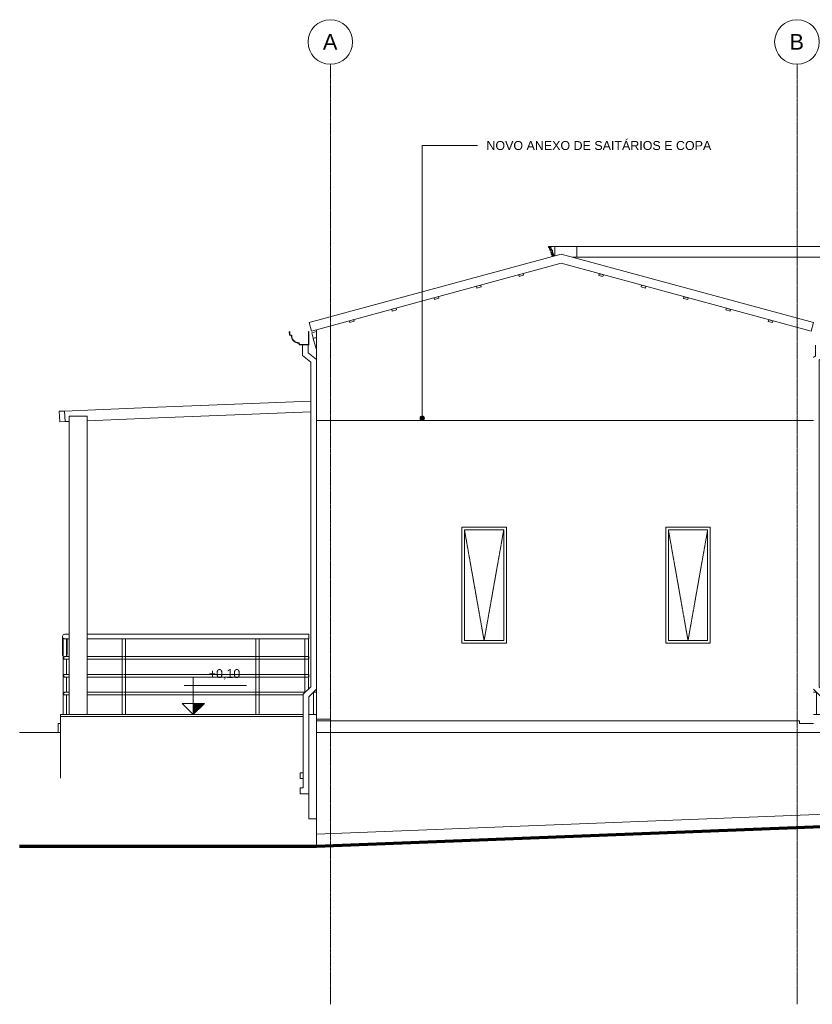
# Model space of a CAD drawing. Header units: millimetres. Extents: x -5998 to 62014, y -2232 to 8822.
# Tile 15 of 21: x 36518 to 45411, y -2219 to 8822. Entities that reach past the tile are written whole.
import ezdxf

# ---------------------------------------------------------------- set-up
doc = ezdxf.new("R2010")
doc.units = ezdxf.units.MM
doc.linetypes.add('_Tracejado pequeno', pattern=[2.25, 1.5, -0.75])
doc.linetypes.add('_Traço - ponto', pattern=[16, 12, -2, 0, -2])
for name, color, linetype, lineweight in [('A-FLOR', 192, 'Continuous', 18), ('A-FLOR-HRAL', 11, 'Continuous', 18), ('A-GENM', 13, 'Continuous', 18), ('A-GLAZ', 151, 'Continuous', 18), ('A-GLAZ-CWMG', 51, 'Continuous', 18), ('A-GLAZ-HDLN', 1, '_Tracejado pequeno', 18), ('A-ROOF', 132, 'Continuous', 18), ('A-ROOF-OTLN', 132, 'Continuous', 18), ('A-WALL', 113, 'Continuous', 18), ('G-ANNO-DIMS', 111, 'Continuous', 9), ('G-ANNO-TEXT', 231, 'Continuous', 9), ('S-COLS', 52, 'Continuous', 18), ('S-GRID', 1, 'Continuous', 9), ('S-GRID-IDEN', 1, 'Continuous', 9)]:
    doc.layers.add(name, color=color, linetype=linetype, lineweight=lineweight)
doc.styles.add('Arial_2', font='arial.ttf', dxfattribs={"height": 175})
doc.styles.add('Arial_3', font='arial.ttf', dxfattribs={"height": 100})

# ---------------------------------------------------------------- blocks, each defined once
blk = doc.blocks.new('Generic Models 19 - Generic Models 19-3087287-ELEVAÇÃO 4 - FACHADA DE IMPLANTAÇÃO')
at = {"layer": 'A-GENM'}
for p, q in [((3120, 6279), (3135, 6279)), ((3120, 6269), (3120, 6279)), ((3135, 6269), (3120, 6269)), ((3145, 6249), (3130, 6249)), ((3135, 6279), (3140, 6279)), ((3135, 6269), (3135, 6279)), ((3140, 6269), (3135, 6269)), ((3135, 6239), (3135, 6249)), ((3150, 6239), (3135, 6239)), ((3140, 6279), (3140, 6269)), ((3140, 6279), (3190, 6279)), ((3142, 6269), (3140, 6269)), ((3150, 6249), (3145, 6249)), ((3145, 6210), (3145, 6239)), ((3160, 6210), (3145, 6210)), ((3155, 6249), (3150, 6249)), ((3150, 6239), (3150, 6249)), ((3155, 6239), (3150, 6239)), ((3150, 6197), (3150, 6210)), ((3165, 6197), (3150, 6197)), ((3155, 6249), (3155, 6239)), ((3165, 6239), (3155, 6239)), ((3155, 6187), (3155, 6197)), ((3170, 6187), (3155, 6187)), ((3160, 6210), (3160, 6239)), ((3165, 6210), (3160, 6210)), ((3160, 6166), (3160, 6187)), ((3165, 6239), (3165, 6210)), ((3170, 6210), (3165, 6210)), ((3165, 6197), (3165, 6210)), ((3170, 6197), (3165, 6197)), ((3170, 6210), (3170, 6197)), ((3175, 6197), (3170, 6197)), ((3170, 6187), (3170, 6197)), ((3170, 6169), (3170, 6187)), ((3175, 6187), (3170, 6187)), ((3175, 6197), (3175, 6187)), ((3180, 6187), (3175, 6187)), ((3175, 6170), (3175, 6187)), ((3180, 6187), (3180, 6172)), ((3190, 6174), (3190, 6279)), ((18380, 6279), (18430, 6279)), ((18395, 6187), (18390, 6187)), ((18390, 6187), (18390, 6161)), ((18400, 6197), (18395, 6197)), ((18395, 6197), (18395, 6187)), ((18405, 6210), (18400, 6210)), ((18400, 6210), (18400, 6197)), ((18415, 6239), (18405, 6239)), ((18405, 6239), (18405, 6210)), ((18420, 6249), (18415, 6249)), ((18415, 6249), (18415, 6239)), ((18430, 6269), (18428, 6269)), ((18430, 6279), (18430, 6269)), ((18380, 6169), (18380, 6182)), ((18390, 6161), (18380, 6161)), ((18390, 6152), (18380, 6152)), ((18380, 6076), (18390, 6076)), ((18390, 6152), (18390, 6147)), ((18390, 6147), (18390, 6076)), ((18390, 6076), (18390, 5579)), ((18390, 5579), (18380, 5579)), ((18380, 5579), (18380, 5569)), ((18380, 5569), (18390, 5569)), ((18405, 5549), (18380, 5549)), ((18380, 5549), (18380, 5480)), ((18390, 5569), (18390, 5579)), ((18390, 5569), (18390, 5549)), ((18405, 5475), (18405, 5549))]:
    blk.add_line(p, q, dxfattribs=at)
blk.add_arc((3135, 6255), 16.4, 341.0739, 63.7552, dxfattribs=at)
for points, knots in [([(3130, 6249), (3131, 6252), (3131, 6256), (3130, 6260), (3129, 6263), (3127, 6265), (3125, 6267), (3123, 6269), (3122, 6269)], [0, 0, 0, 0, 0.333333, 0.5, 0.583333, 0.666667, 0.833333, 1, 1, 1, 1]), ([(3145, 6249), (3146, 6252), (3146, 6256), (3145, 6260), (3144, 6263), (3143, 6265), (3140, 6267), (3138, 6269), (3137, 6269)], [0, 0, 0, 0, 0.333333, 0.5, 0.583333, 0.666667, 0.833333, 1, 1, 1, 1]), ([(18428, 6269), (18427, 6269), (18425, 6268), (18423, 6266), (18422, 6264), (18421, 6262), (18420, 6261), (18420, 6259), (18419, 6257), (18419, 6255), (18419, 6252), (18420, 6251), (18420, 6249)], [0, 0, 0, 0, 0.166667, 0.25, 0.333333, 0.416667, 0.5, 0.583333, 0.666667, 0.75, 0.833333, 1, 1, 1, 1])]:
    blk.add_open_spline(points, degree=3, knots=knots, dxfattribs=at)
blk = doc.blocks.new('Rectangular Mullion - 2x5 cm-4253635-ELEVAÇÃO 4 - FACHADA DE IMPLANTAÇÃO')
at = {"layer": 'A-GLAZ-CWMG'}
for p, q in [((5591, 5458), (5586, 5439)), ((5586, 5439), (5634, 5425)), ((5639, 5445), (5591, 5458)), ((5634, 5425), (5639, 5445))]:
    blk.add_line(p, q, dxfattribs=at)
blk = doc.blocks.new('Rectangular Mullion - 2x5 cm-3922211-ELEVAÇÃO 4 - FACHADA DE IMPLANTAÇÃO')
at = {"layer": 'A-GLAZ-CWMG'}
for p, q in [((935, 5459), (887, 5446)), ((887, 5446), (892, 5426)), ((892, 5426), (940, 5440)), ((940, 5440), (935, 5459))]:
    blk.add_line(p, q, dxfattribs=at)
blk = doc.blocks.new('Rectangular Mullion - 2x5 cm-3922816-ELEVAÇÃO 4 - FACHADA DE IMPLANTAÇÃO')
at = {"layer": 'A-GLAZ-CWMG'}
for p, q in [((5116, 5587), (5110, 5568)), ((5110, 5568), (5159, 5555)), ((5164, 5574), (5116, 5587)), ((5159, 5555), (5164, 5574))]:
    blk.add_line(p, q, dxfattribs=at)
blk = doc.blocks.new('Rectangular Mullion - 2x5 cm-4253693-ELEVAÇÃO 4 - FACHADA DE IMPLANTAÇÃO')
at = {"layer": 'A-GLAZ-CWMG'}
for p, q in [((4640, 5716), (4635, 5697)), ((4635, 5697), (4683, 5684)), ((4688, 5703), (4640, 5716)), ((4683, 5684), (4688, 5703))]:
    blk.add_line(p, q, dxfattribs=at)
blk = doc.blocks.new('Rectangular Mullion - 2x5 cm-3922826-ELEVAÇÃO 4 - FACHADA DE IMPLANTAÇÃO')
at = {"layer": 'A-GLAZ-CWMG'}
for p, q in [((4164, 5845), (4159, 5826)), ((4159, 5826), (4208, 5813)), ((4213, 5832), (4164, 5845)), ((4208, 5813), (4213, 5832))]:
    blk.add_line(p, q, dxfattribs=at)
blk = doc.blocks.new('Rectangular Mullion - 2x5 cm-4253695-ELEVAÇÃO 4 - FACHADA DE IMPLANTAÇÃO')
at = {"layer": 'A-GLAZ-CWMG'}
for p, q in [((3689, 5974), (3684, 5955)), ((3737, 5961), (3689, 5974)), ((3684, 5955), (3732, 5942)), ((3732, 5942), (3737, 5961))]:
    blk.add_line(p, q, dxfattribs=at)
blk = doc.blocks.new('Rectangular Mullion - 4x6_3-3931228-ELEVAÇÃO 4 - FACHADA DE IMPLANTAÇÃO')
at = {"layer": 'A-GLAZ-CWMG'}
for p, q in [((465, 5311), (518, 5325)), ((482, 5250), (465, 5311)), ((482, 5250), (518, 5260))]:
    blk.add_line(p, q, dxfattribs=at)
blk = doc.blocks.new('Railing - 4 cm-V22-ELEVAÇÃO 4 - FACHADA DE IMPLANTAÇÃO')
at = {"layer": 'A-FLOR-HRAL'}
for p, q in [((-164, 1880), (-164, 1030)), ((-144, 1880), (-164, 1880)), ((-124, 1880), (-144, 1880)), ((-124, 1030), (-124, 1880))]:
    blk.add_line(p, q, dxfattribs=at)
blk = doc.blocks.new('Railing - 4 cm-V23-ELEVAÇÃO 4 - FACHADA DE IMPLANTAÇÃO')
at = {"layer": 'A-FLOR-HRAL'}
for p, q in [((-2326, 1880), (-2326, 1030)), ((-2306, 1880), (-2326, 1880)), ((-2286, 1680), (-2286, 1880)), ((-2286, 1480), (-2286, 1650)), ((-2286, 1280), (-2286, 1450)), ((-2286, 1030), (-2286, 1250))]:
    blk.add_line(p, q, dxfattribs=at)
blk = doc.blocks.new('Railing - 4 cm-V24-ELEVAÇÃO 4 - FACHADA DE IMPLANTAÇÃO')
at = {"layer": 'A-FLOR-HRAL'}
for p, q in [((388, 1880), (388, 1277)), ((408, 1880), (388, 1880)), ((428, 1880), (408, 1880)), ((428, 1317), (428, 1880))]:
    blk.add_line(p, q, dxfattribs=at)
blk = doc.blocks.new('Railing - Railing-3945987-ELEVAÇÃO 4 - FACHADA DE IMPLANTAÇÃO')
at = {"layer": 'A-FLOR-HRAL'}
for p, q in [((-2331, 1905), (-2331, 1704)), ((-2256, 1930), (-2306, 1930)), ((-2306, 1880), (-2256, 1880)), ((-2281, 1704), (-2281, 1880)), ((433, 1930), (-2056, 1930)), ((-2056, 1880), (433, 1880)), ((433, 1930), (433, 1905)), ((433, 1905), (433, 1880)), ((-2256, 1680), (-2306, 1680)), ((-1646, 1680), (-2056, 1680)), ((-146, 1680), (-1642, 1680)), ((407, 1680), (-142, 1680)), ((433, 1680), (410, 1680)), ((433, 1680), (433, 1665)), ((433, 1665), (433, 1650)), ((-2306, 1650), (-2256, 1650)), ((-2056, 1650), (-1646, 1650)), ((-1642, 1650), (-146, 1650)), ((-142, 1650), (407, 1650)), ((410, 1650), (433, 1650)), ((-2256, 1480), (-2306, 1480)), ((-2306, 1450), (-2256, 1450)), ((-1646, 1480), (-2056, 1480)), ((-2056, 1450), (-1646, 1450)), ((-146, 1480), (-1642, 1480)), ((-1642, 1450), (-146, 1450)), ((407, 1480), (-142, 1480)), ((-142, 1450), (407, 1450)), ((433, 1480), (410, 1480)), ((410, 1450), (433, 1450)), ((433, 1480), (433, 1465)), ((433, 1465), (433, 1450)), ((-2256, 1280), (-2306, 1280)), ((-2306, 1250), (-2256, 1250)), ((-1646, 1280), (-2056, 1280)), ((-2056, 1250), (-1646, 1250)), ((-146, 1280), (-1642, 1280)), ((-1642, 1250), (-146, 1250)), ((391, 1280), (-142, 1280)), ((-142, 1250), (368, 1250))]:
    blk.add_line(p, q, dxfattribs=at)
at = {"layer": 'A-FLOR-HRAL', "flags": 128}
for points in [[(-2306, 1930), (-2313, 1929), (-2319, 1927), (-2324, 1923), (-2328, 1918), (-2331, 1911), (-2331, 1905)], [(-2331, 1905), (-2331, 1911), (-2328, 1918), (-2324, 1923), (-2319, 1927), (-2313, 1929), (-2306, 1930)], [(-2331, 1905), (-2331, 1899), (-2328, 1892), (-2324, 1887), (-2319, 1883), (-2313, 1881), (-2306, 1880)], [(-2306, 1880), (-2313, 1881), (-2319, 1883), (-2324, 1887), (-2328, 1892), (-2331, 1899), (-2331, 1905)], [(-2327, 1689), (-2328, 1692), (-2331, 1698), (-2331, 1704)], [(-2306, 1680), (-2310, 1679), (-2314, 1678), (-2317, 1676), (-2319, 1672), (-2321, 1669), (-2321, 1665)], [(-2321, 1665), (-2321, 1669), (-2319, 1672), (-2317, 1676), (-2314, 1678), (-2310, 1679), (-2306, 1680)], [(-2321, 1665), (-2321, 1661), (-2319, 1658), (-2317, 1654), (-2314, 1652), (-2310, 1651), (-2306, 1650)], [(-2306, 1650), (-2310, 1651), (-2314, 1652), (-2317, 1654), (-2319, 1658), (-2321, 1661), (-2321, 1665)], [(-2281, 1704), (-2282, 1698), (-2285, 1692), (-2286, 1689)], [(-2306, 1480), (-2310, 1479), (-2314, 1478), (-2317, 1476), (-2319, 1472), (-2321, 1469), (-2321, 1465)], [(-2321, 1465), (-2321, 1469), (-2319, 1472), (-2317, 1476), (-2314, 1478), (-2310, 1479), (-2306, 1480)], [(-2321, 1465), (-2321, 1461), (-2319, 1458), (-2317, 1454), (-2314, 1452), (-2310, 1451), (-2306, 1450)], [(-2306, 1450), (-2310, 1451), (-2314, 1452), (-2317, 1454), (-2319, 1458), (-2321, 1461), (-2321, 1465)], [(-2306, 1280), (-2310, 1279), (-2314, 1278), (-2317, 1276), (-2319, 1272), (-2321, 1269), (-2321, 1265)], [(-2321, 1265), (-2321, 1269), (-2319, 1272), (-2317, 1276), (-2314, 1278), (-2310, 1279), (-2306, 1280)], [(-2321, 1265), (-2321, 1261), (-2319, 1258), (-2317, 1254), (-2314, 1252), (-2310, 1251), (-2306, 1250)], [(-2306, 1250), (-2310, 1251), (-2314, 1252), (-2317, 1254), (-2319, 1258), (-2321, 1261), (-2321, 1265)]]:
    blk.add_lwpolyline(points, dxfattribs=at)
for name, p in [('Railing - 4 cm-V23-ELEVAÇÃO 4 - FACHADA DE IMPLANTAÇÃO', (0, 0)), ('Railing - 4 cm-V22-ELEVAÇÃO 4 - FACHADA DE IMPLANTAÇÃO', (-1500, 0)), ('Railing - 4 cm-V22-ELEVAÇÃO 4 - FACHADA DE IMPLANTAÇÃO', (0, 0)), ('Railing - 4 cm-V24-ELEVAÇÃO 4 - FACHADA DE IMPLANTAÇÃO', (0, 0))]:
    blk.add_blockref(name, p)
blk = doc.blocks.new('Rectangular Mullion - 6x12 cm metal-3947379-ELEVAÇÃO 4 - FACHADA DE IMPLANTAÇÃO')
at = {"layer": 'A-GLAZ-CWMG'}
for p, q in [((-2308, 4434), (-2368, 4432)), ((-2368, 4432), (-2363, 4312)), ((-2303, 4315), (-2308, 4434)), ((-2363, 4312), (-2303, 4315))]:
    blk.add_line(p, q, dxfattribs=at)
blk = doc.blocks.new('Rectangular Mullion - 6x12 cm metal-4019204-ELEVAÇÃO 4 - FACHADA DE IMPLANTAÇÃO')
at = {"layer": 'A-GLAZ-CWMG'}
for p, q in [((-2308, 4434), (-1265, 4476)), ((-2303, 4315), (-2308, 4434)), ((-2256, 4316), (-2303, 4315)), ((-1260, 4356), (-2056, 4324))]:
    blk.add_line(p, q, dxfattribs=at)
blk = doc.blocks.new('Rectangular Mullion - 6x12 cm metal-4019205-ELEVAÇÃO 4 - FACHADA DE IMPLANTAÇÃO')
at = {"layer": 'A-GLAZ-CWMG'}
for p, q in [((-1265, 4476), (-211, 4518)), ((-207, 4398), (-1260, 4356))]:
    blk.add_line(p, q, dxfattribs=at)
blk = doc.blocks.new('Rectangular Mullion - 6x12 cm metal-V25-ELEVAÇÃO 4 - FACHADA DE IMPLANTAÇÃO')
at = {"layer": 'A-GLAZ-CWMG'}
for p, q in [((-211, 4518), (453, 4545)), ((453, 4425), (-207, 4398))]:
    blk.add_line(p, q, dxfattribs=at)
blk = doc.blocks.new('Janela branca translucida - JN2 - Janela branca translucida-4332272-ELEVAÇÃO 4 - FACHADA DE IMPLANTAÇÃO')
at = {"layer": 'A-GLAZ'}
for p, q in [((2148, 3130), (2148, 1830)), ((2648, 3130), (2148, 3130)), ((2178, 3100), (2618, 3100)), ((2178, 1860), (2178, 3100)), ((2618, 3100), (2618, 1860)), ((2648, 1830), (2648, 3130)), ((2648, 1830), (2148, 1830)), ((2618, 1860), (2178, 1860))]:
    blk.add_line(p, q, dxfattribs=at)
at = {"layer": 'A-GLAZ-HDLN'}
for p in [(2178, 3100), (2618, 3100)]:
    blk.add_line(p, (2398, 1860), dxfattribs=at)
blk = doc.blocks.new('Rectangular Mullion - 6x12 cm 2-4090239-ELEVAÇÃO 4 - FACHADA DE IMPLANTAÇÃO')
at = {"layer": 'A-GLAZ-CWMG'}
for p, q in [((482, 5248), (518, 5258)), ((513, 5132), (482, 5248)), ((518, 5133), (513, 5132))]:
    blk.add_line(p, q, dxfattribs=at)
blk = doc.blocks.new('Generic Models 1 - Generic Models 24-4258923-ELEVAÇÃO 4 - FACHADA DE IMPLANTAÇÃO')
at = {"layer": 'A-GENM'}
for p, q in [((359, 5055), (359, 5175)), ((424, 5086), (424, 5175)), ((518, 5012), (424, 5086)), ((6117, 5053), (6117, 5174)), ((6182, 5174), (6182, 5021)), ((6618, 5149), (6618, 5062)), ((9638, 5062), (9638, 5149)), ((9738, 5149), (9738, 5062)), ((11478, 5174), (11478, 5062)), ((11502, 5078), (11502, 5174)), ((11567, 5174), (11567, 5110)), ((11953, 4805), (11567, 5110)), ((11578, 5101), (11578, 5174)), ((12563, 5072), (12563, 5174)), ((12663, 5072), (12663, 5174)), ((17646, 5072), (17646, 5174)), ((17746, 5072), (17746, 5174)), ((18652, 5104), (18348, 4864)), ((18652, 5174), (18652, 5104)), ((18717, 5072), (18717, 5174)), ((359, 5055), (453, 4980)), ((453, 4980), (453, 1342)), ((6093, 5035), (6117, 5053)), ((6182, 5021), (6158, 5003)), ((6158, 5003), (6158, 1342)), ((6618, 5062), (6593, 5062)), ((6618, 5062), (6618, 4783)), ((9638, 4783), (9638, 5062)), ((9738, 5062), (9638, 5062)), ((9738, 5062), (9738, 4783)), ((11523, 5062), (11478, 5062)), ((11478, 5062), (11478, 5039)), ((11478, 1880), (11478, 5039)), ((11478, 5039), (11552, 5039)), ((11502, 5078), (11888, 4774)), ((11578, 5018), (11578, 1880)), ((12563, 5072), (12663, 5072)), ((12563, 4833), (12563, 5072)), ((12663, 5072), (12663, 4833)), ((17646, 5072), (17746, 5072)), ((17646, 4833), (17646, 5072)), ((17746, 5072), (17746, 4833)), ((18413, 4833), (18717, 5072)), ((6618, 4783), (6593, 4783)), ((6618, 4783), (6618, 3725)), ((9638, 1880), (9638, 4783)), ((9738, 4783), (9638, 4783)), ((9738, 4783), (9738, 1880)), ((11888, 4774), (11888, 1342)), ((12563, 4833), (12663, 4833)), ((12563, 1342), (12563, 4833)), ((12663, 4833), (12663, 1342)), ((17646, 4833), (17746, 4833)), ((17646, 1342), (17646, 4833)), ((17746, 4833), (17746, 1342)), ((18413, 1342), (18413, 4833)), ((6618, 3605), (6618, 1930)), ((9638, 1630), (9638, 1830)), ((9738, 1830), (9738, 1630)), ((11478, 1630), (11478, 1830)), ((11578, 1830), (11578, 1630)), ((9638, 1430), (9638, 1600)), ((9738, 1600), (9738, 1430)), ((11478, 1430), (11478, 1600)), ((11578, 1600), (11578, 1430)), ((453, 1342), (368, 1257)), ((6218, 1282), (6158, 1342)), ((9638, 1230), (9638, 1400)), ((9738, 1400), (9738, 1230)), ((11478, 1342), (11478, 1400)), ((11478, 1307), (11478, 1342)), ((11578, 1342), (11478, 1342)), ((11578, 1400), (11578, 1342)), ((11578, 1342), (11578, 1307)), ((11888, 1342), (11853, 1307)), ((12563, 1342), (12663, 1342)), ((12563, 1257), (12563, 1342)), ((12663, 1342), (12663, 1257)), ((17646, 1342), (17746, 1342)), ((17646, 1257), (17646, 1342)), ((17746, 1342), (17746, 1257)), ((18498, 1257), (18413, 1342)), ((368, 1257), (368, 208)), ((433, 1230), (518, 1315)), ((433, 1030), (433, 1230)), ((6093, 1315), (6178, 1230)), ((6178, 1030), (6178, 1230)), ((11478, 1230), (11478, 1307)), ((11578, 1307), (11478, 1307)), ((11578, 1307), (11578, 1230)), ((11813, 1267), (11803, 1257)), ((11803, 1257), (11803, 1230)), ((11868, 1230), (11953, 1315)), ((11868, 1030), (11868, 1230)), ((12563, 1257), (12663, 1257)), ((12563, 195), (12563, 1257)), ((12663, 1257), (12663, 195)), ((17646, 1257), (17746, 1257)), ((17646, 195), (17646, 1257)), ((17746, 1257), (17746, 195)), ((18348, 1315), (18433, 1230)), ((18433, 1230), (18433, 1030)), ((18498, 195), (18498, 1257)), ((9638, 1030), (9638, 1200)), ((9738, 1200), (9738, 1030)), ((11478, 1030), (11478, 1200)), ((11578, 1200), (11578, 1030)), ((11803, 1200), (11803, 980)), ((6218, 1016), (6178, 1016)), ((11578, 1030), (11478, 1030)), ((18533, 995), (18498, 995)), ((18533, 995), (18533, 989)), ((18533, 989), (18498, 989)), ((18498, 924), (18533, 924)), ((18533, 908), (18498, 908)), ((18533, 989), (18533, 924)), ((18533, 908), (18533, 843)), ((18498, 843), (18533, 843)), ((18533, 560), (18498, 560)), ((18533, 560), (18533, 495)), ((18498, 495), (18533, 495)), ((333, 313), (333, 378)), ((368, 378), (333, 378)), ((333, 313), (368, 313)), ((333, 143), (333, 208)), ((368, 208), (333, 208)), ((333, 143), (433, 143)), ((12663, 195), (12563, 195)), ((12563, 195), (12563, 130)), ((12563, 130), (12663, 130)), ((12565, 132), (12565, 193)), ((12565, 193), (12661, 193)), ((12661, 132), (12565, 132)), ((12661, 193), (12661, 132)), ((12663, 130), (12663, 195)), ((17746, 195), (17646, 195)), ((17646, 195), (17646, 130)), ((17646, 130), (17746, 130)), ((17648, 132), (17648, 193)), ((17648, 193), (17744, 193)), ((17744, 132), (17648, 132)), ((17744, 193), (17744, 132)), ((17746, 130), (17746, 195)), ((18433, 130), (18533, 130)), ((18533, 195), (18498, 195)), ((18533, 195), (18533, 130))]:
    blk.add_line(p, q, dxfattribs=at)
blk = doc.blocks.new('Embasamento - Embasamento-4325691-ELEVAÇÃO 4 - FACHADA DE IMPLANTAÇÃO')
at = {"layer": 'A-GENM'}
for p, q in [((483, 1280), (518, 1280)), ((483, 1280), (483, 1030)), ((6093, 1280), (6128, 1280)), ((6128, 1280), (6128, 1030)), ((11453, 1230), (11453, 1280)), ((11453, 1280), (11478, 1280)), ((11578, 1280), (11813, 1280)), ((11918, 1280), (12563, 1280)), ((11918, 1030), (11918, 1280)), ((12663, 1280), (17646, 1280)), ((17746, 1280), (18383, 1280)), ((18383, 1030), (18383, 1280)), ((11453, 1030), (11453, 1200)), ((433, 1030), (518, 1030)), ((433, 1030), (433, -140)), ((6093, 1030), (6178, 1030)), ((6178, 1030), (6178, 980)), ((11453, 1029), (11453, 1030)), ((11453, 1030), (11478, 1030)), ((11578, 1030), (11803, 1030)), ((11868, 40), (11868, 1030)), ((11868, 1030), (12563, 1030)), ((12663, 1030), (17646, 1030)), ((17746, 1030), (18433, 1030)), ((18433, 58), (18433, 1030)), ((518, -140), (433, -140))]:
    blk.add_line(p, q, dxfattribs=at)
blk = doc.blocks.new('Grid - Head Grid-11506-ELEVAÇÃO 4 - FACHADA DE IMPLANTAÇÃO')
at = {"layer": 'S-GRID-IDEN'}
blk.add_circle((673, 8572), 250, dxfattribs=at)
blk = doc.blocks.new('Spot Elevations - Spot elevation - Corte-10531-ELEVAÇÃO 4 - FACHADA DE IMPLANTAÇÃO')
at = {"layer": 'G-ANNO-DIMS'}
blk.add_hatch(color=256, dxfattribs=at).paths.add_polyline_path([(17889, 165), (17764, 40), (17764, 165)], flags=0)
for p, q in [((17764, 165), (17764, 465)), ((18362, 365), (17662, 365)), ((17639, 165), (17889, 165)), ((17764, 40), (17639, 165)), ((17639, 165), (17889, 165)), ((17889, 165), (17764, 40)), ((17764, 40), (17764, 165)), ((17764, 165), (17764, 40))]:
    blk.add_line(p, q, dxfattribs=at)

msp = doc.modelspace()

# ---------------------------------------------------------------- hatches: boundary and pattern name
at = {"layer": 'G-ANNO-TEXT'}
h = msp.add_hatch(color=7, dxfattribs=at)
edge = h.paths.add_edge_path(flags=0)
edge.add_arc((41035, 4354), 25, 0, 360)

# ---------------------------------------------------------------- linework, layer by layer
at = {"layer": 'A-FLOR'}
for p, q in [((36975, 1030), (36975, 880)), ((36975, 1030), (39700, 1030)), ((36975, 1010), (39700, 1010)), ((36949, 930), (36975, 930)), ((36949, 930), (36949, 830)), ((39850, 830), (39850, 980)), ((39850, 960), (40007, 960)), ((45267, 930), (45267, 960)), ((45425, 930), (45267, 930)), ((36975, 830), (36518, 830)), ((51200, 830), (39850, 830)), ((39850, -310), (48830, 40)), ((39850, -310), (39850, -450))]:
    msp.add_line(p, q, dxfattribs=at)
at = {"layer": 'A-FLOR', "lineweight": 70}
for p, q in [((48830, -100), (39850, -450)), ((39850, -450), (36518, -450))]:
    msp.add_line(p, q, dxfattribs=at)
at = {"layer": 'A-ROOF'}
for p, q in [((39765, 5426), (42593, 6194)), ((42593, 6194), (45425, 5425)), ((42593, 6090), (39791, 5330)), ((42726, 6158), (54297, 6158)), ((39765, 5426), (39791, 5330)), ((45398, 5329), (45425, 5425))]:
    msp.add_line(p, q, dxfattribs=at)
at = {"layer": 'A-ROOF-OTLN'}
for p, q in [((39548, 5324), (39543, 5323)), ((39543, 5323), (39546, 5284)), ((39551, 5288), (39548, 5324)), ((39763, 5324), (39758, 5324)), ((39758, 5324), (39758, 5180)), ((39763, 5175), (39763, 5324)), ((39546, 5284), (39566, 5280)), ((39571, 5284), (39551, 5288)), ((39651, 5195), (39655, 5175)), ((39659, 5180), (39655, 5200)), ((39655, 5175), (39763, 5175)), ((39758, 5180), (39659, 5180))]:
    msp.add_line(p, q, dxfattribs=at)
for radius, start, end in [(85.6, 180.036, 270), (80.6, 177.0671, 272.9709)]:
    msp.add_arc((39651, 5280), radius, start, end, dxfattribs=at)
at = {"layer": 'A-WALL'}
for p, q in [((42521, 6174), (42521, 6279)), ((42521, 6279), (42771, 6279)), ((42771, 6279), (42771, 6158)), ((46037, 6279), (42771, 6279)), ((45398, 5329), (42593, 6090)), ((39850, 980), (39850, 5346)), ((45425, 4329), (39850, 4329)), ((40007, 980), (39850, 980)), ((40007, 980), (40007, 960)), ((40007, 960), (45267, 960)), ((36975, 880), (36975, 317)), ((39850, -310), (39850, 830))]:
    msp.add_line(p, q, dxfattribs=at)
at = {"layer": 'G-ANNO-TEXT', "color": 7}
for p, q in [((41035, 7411), (41654, 7411)), ((41035, 4354), (41035, 7411))]:
    msp.add_line(p, q, dxfattribs=at)
msp.add_circle((41035, 4354), 25, dxfattribs=at)
at = {"layer": 'S-COLS'}
for p, q in [((37075, 4376), (37275, 4376)), ((37075, 1030), (37075, 4376)), ((37275, 1030), (37275, 4376)), ((37275, 1030), (37075, 1030))]:
    msp.add_line(p, q, dxfattribs=at)
at = {"layer": 'S-GRID', "linetype": '_Traço - ponto'}
for p, q in [((40005, -2219), (40005, 8322)), ((45240, -2219), (45240, 8322))]:
    msp.add_line(p, q, dxfattribs=at)

# ---------------------------------------------------------------- block references
at = {"layer": 'A-FLOR-HRAL'}
msp.add_blockref('Railing - Railing-3945987-ELEVAÇÃO 4 - FACHADA DE IMPLANTAÇÃO', (39331, 0), dxfattribs=at)
at = {"layer": 'A-GENM'}
for name in ['Generic Models 19 - Generic Models 19-3087287-ELEVAÇÃO 4 - FACHADA DE IMPLANTAÇÃO', 'Generic Models 1 - Generic Models 24-4258923-ELEVAÇÃO 4 - FACHADA DE IMPLANTAÇÃO', 'Embasamento - Embasamento-4325691-ELEVAÇÃO 4 - FACHADA DE IMPLANTAÇÃO']:
    msp.add_blockref(name, (39331, 0), dxfattribs=at)
at = {"layer": 'A-GLAZ'}
for p in [(39331, 0), (41619, 0)]:
    msp.add_blockref('Janela branca translucida - JN2 - Janela branca translucida-4332272-ELEVAÇÃO 4 - FACHADA DE IMPLANTAÇÃO', p, dxfattribs=at)
at = {"layer": 'A-GLAZ-CWMG'}
for name, p in [('Rectangular Mullion - 2x5 cm-3922211-ELEVAÇÃO 4 - FACHADA DE IMPLANTAÇÃO', (41231, 516)), ('Rectangular Mullion - 2x5 cm-4253695-ELEVAÇÃO 4 - FACHADA DE IMPLANTAÇÃO', (39331, 0)), ('Rectangular Mullion - 2x5 cm-3922211-ELEVAÇÃO 4 - FACHADA DE IMPLANTAÇÃO', (40756, 387)), ('Rectangular Mullion - 2x5 cm-3922826-ELEVAÇÃO 4 - FACHADA DE IMPLANTAÇÃO', (39331, 0)), ('Rectangular Mullion - 2x5 cm-3922211-ELEVAÇÃO 4 - FACHADA DE IMPLANTAÇÃO', (40281, 258)), ('Rectangular Mullion - 2x5 cm-4253693-ELEVAÇÃO 4 - FACHADA DE IMPLANTAÇÃO', (39331, 0)), ('Rectangular Mullion - 2x5 cm-3922211-ELEVAÇÃO 4 - FACHADA DE IMPLANTAÇÃO', (39806, 129)), ('Rectangular Mullion - 2x5 cm-3922816-ELEVAÇÃO 4 - FACHADA DE IMPLANTAÇÃO', (39331, 0)), ('Rectangular Mullion - 2x5 cm-3922211-ELEVAÇÃO 4 - FACHADA DE IMPLANTAÇÃO', (39331, 0)), ('Rectangular Mullion - 2x5 cm-4253635-ELEVAÇÃO 4 - FACHADA DE IMPLANTAÇÃO', (39331, 0)), ('Rectangular Mullion - 4x6_3-3931228-ELEVAÇÃO 4 - FACHADA DE IMPLANTAÇÃO', (39331, 0)), ('Rectangular Mullion - 6x12 cm 2-4090239-ELEVAÇÃO 4 - FACHADA DE IMPLANTAÇÃO', (39331, 0)), ('Rectangular Mullion - 6x12 cm metal-V25-ELEVAÇÃO 4 - FACHADA DE IMPLANTAÇÃO', (39331, 0)), ('Rectangular Mullion - 6x12 cm metal-3947379-ELEVAÇÃO 4 - FACHADA DE IMPLANTAÇÃO', (39331, 0)), ('Rectangular Mullion - 6x12 cm metal-4019204-ELEVAÇÃO 4 - FACHADA DE IMPLANTAÇÃO', (39331, 0)), ('Rectangular Mullion - 6x12 cm metal-4019205-ELEVAÇÃO 4 - FACHADA DE IMPLANTAÇÃO', (39331, 0))]:
    msp.add_blockref(name, p, dxfattribs=at)
at = {"layer": 'G-ANNO-DIMS'}
msp.add_blockref('Spot Elevations - Spot elevation - Corte-10531-ELEVAÇÃO 4 - FACHADA DE IMPLANTAÇÃO', (20702, 990), dxfattribs=at)
at = {"layer": 'S-GRID-IDEN'}
for p in [(39331, 0), (44566, 0)]:
    msp.add_blockref('Grid - Head Grid-11506-ELEVAÇÃO 4 - FACHADA DE IMPLANTAÇÃO', p, dxfattribs=at)

# ---------------------------------------------------------------- texts
at = {"layer": 'G-ANNO-DIMS', "insert": (38640, 1540), "char_height": 100, "width": 422.37, "attachment_point": 1, "line_spacing_factor": 0.941778, "style": 'Arial_3'}
msp.add_mtext('+0,10', dxfattribs=at)
at = {"layer": 'G-ANNO-TEXT', "color": 7, "insert": (41755, 7461), "char_height": 100, "width": 3118.56, "attachment_point": 1, "style": 'Arial_3'}
msp.add_mtext('NOVO ANEXO DE SAITÁRIOS E COPA', dxfattribs=at)
at = {"layer": 'S-GRID-IDEN', "char_height": 175, "width": 200.42, "attachment_point": 1, "style": 'Arial_2'}
for s, insert in [('A', (39920, 8661)), ('B', (45155, 8661))]:
    msp.add_mtext(s, dxfattribs=dict(at, insert=insert))

doc.saveas('drawing.dxf')
